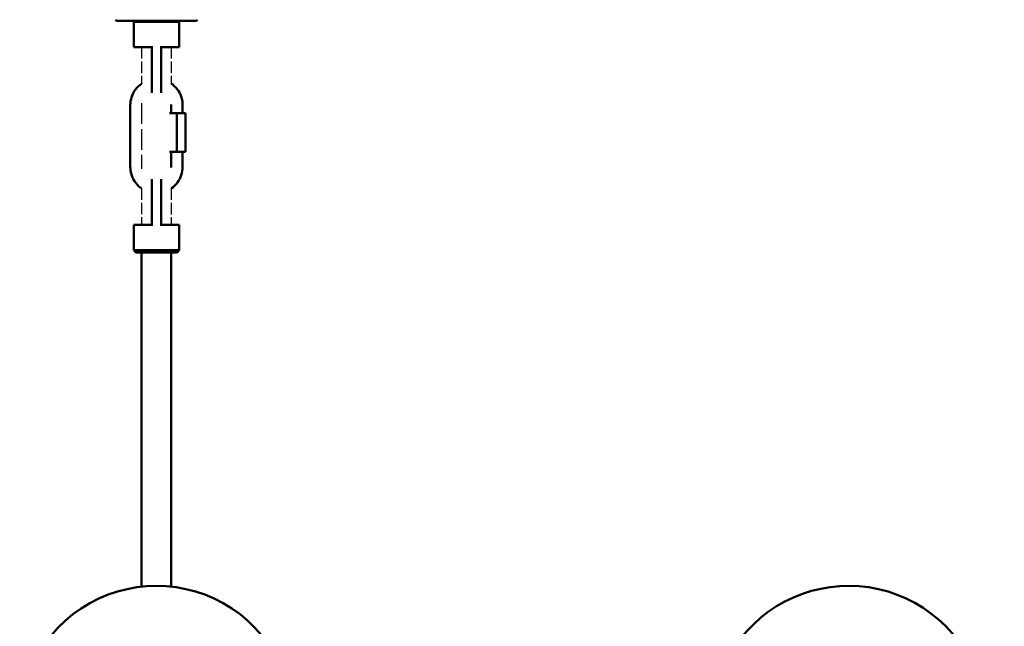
# Model space of a CAD drawing. Header units: millimetres. Extents: x 381 to 3103, y 17 to 2472.
# Tile 15 of 36: x 811 to 1243, y 1066 to 1332. Entities that reach past the tile are written whole.
import ezdxf

# ---------------------------------------------------------------- set-up
doc = ezdxf.new("R2010")
doc.units = ezdxf.units.MM
doc.header["$LTSCALE"] = 12
doc.linetypes.add('DASHED', pattern=[0.2068, 0.1655, -0.0413])
doc.layers.add('Widoczne (ISO)', color=7, linetype='Continuous', lineweight=50)
doc.layers.add('Wymiar (ISO)', color=7, linetype='Continuous', lineweight=18)
doc.styles.add('Tekst notatki (ISO)', font='tahoma.ttf')
doc.dimstyles.new('Domyślne (ISO)', dxfattribs={"dimscale": 12, "dimtxt": 3, "dimasz": 3, "dimexe": 3.175, "dimexo": 0, "dimgap": 0.762, "dimtad": 1, "dimdec": 1, "dimlfac": 0.03937, "dimrnd": 1e-08, "dimzin": 0, "dimdsep": 46, "dimtxsty": 'Tekst notatki (ISO)', "dimblk": 'Filled-1', "dimcen": 0.09, "dimdle": 10, "dimse1": 1, "dimse2": 1, "dimclrd": 256, "dimclre": 256, "dimclrt": 256, "dimadec": 0, "dimazin": 0, "dimtfac": 0.666667, "dimtmove": 0, "dimatfit": 3, "dimfxl": 1, "dimtolj": 1, "dimlwd": 15, "dimlwe": 15, "dimarcsym": 0})

# ---------------------------------------------------------------- blocks, each defined once
blk = doc.blocks.new('Filled-1')
at = {"color": 0}
for p, q in [((0, 0), (-1, 0.25)), ((-1, 0.25), (-1, -0.25)), ((-1, 0), (0, 0)), ((-1, -0.25), (0, 0))]:
    blk.add_line(p, q, dxfattribs=at)
at = {"color": 0, "flags": 128}
blk.add_lwpolyline([(-1, -0.25), (0, 0), (-1, 0.25), (-1, -0.25)], dxfattribs=at)
at = {"color": 0}
blk.add_solid([(-1, -0.25), (0, 0), (-1, 0.25), (-1, -0.25)], dxfattribs=at)
blk = doc.blocks.new('*D9')
at = {"layer": 'Defpoints', "color": 0, "transparency": 16777216}
for p in [(925.71, 1346.51), (1573.16, 1346.51), (870.71, 230.38)]:
    blk.add_point(p, dxfattribs=at)
at = {"layer": 'Wymiar (ISO)', "lineweight": 15, "transparency": 16777216}
blk.add_line((1573.16, 266.38), (1573.16, 1310.51), dxfattribs=at)
at = {"layer": 'Wymiar (ISO)', "lineweight": 15, "transparency": 16777216, "xscale": 36, "yscale": 36, "zscale": 36}
for p, rotation in [((1573.16, 1346.51), 90), ((1573.16, 230.38), 270)]:
    blk.add_blockref('Filled-1', p, dxfattribs=dict(at, rotation=rotation))
at = {"layer": 'Wymiar (ISO)', "lineweight": 18, "transparency": 16777216, "insert": (1465.84, 689.34), "char_height": 36, "attachment_point": 1, "rotation": 90, "style": 'Tekst notatki (ISO)'}
blk.add_mtext('\\A1;43.9\\P1116 mm', dxfattribs=at)
blk = doc.blocks.new('*D10')
at = {"layer": 'Defpoints', "color": 0, "transparency": 16777216}
for p in [(925.71, 1496.51), (1573.16, 1496.51), (870.71, 230.38)]:
    blk.add_point(p, dxfattribs=at)
at = {"layer": 'Wymiar (ISO)', "lineweight": 15, "transparency": 16777216}
for p, q in [((1573.16, 1496.51), (1573.16, 1749)), ((1573.16, 266.38), (1573.16, 1460.51))]:
    blk.add_line(p, q, dxfattribs=at)
at = {"layer": 'Wymiar (ISO)', "lineweight": 15, "transparency": 16777216, "xscale": 36, "yscale": 36, "zscale": 36}
for p, rotation in [((1573.16, 1496.51), 90), ((1573.16, 230.38), 270)]:
    blk.add_blockref('Filled-1', p, dxfattribs=dict(at, rotation=rotation))
at = {"layer": 'Wymiar (ISO)', "lineweight": 18, "transparency": 16777216, "insert": (1465.7, 1541.65), "char_height": 36, "attachment_point": 1, "rotation": 90, "style": 'Tekst notatki (ISO)'}
blk.add_mtext('\\A1;49.8\\P1266 mm', dxfattribs=at)
blk = doc.blocks.new('*D11')
at = {"layer": 'Defpoints', "color": 0, "transparency": 16777216}
for p in [(925.71, 1796.51), (1573.16, 1796.51), (870.71, 230.38)]:
    blk.add_point(p, dxfattribs=at)
at = {"layer": 'Wymiar (ISO)', "lineweight": 15, "transparency": 16777216}
for p, q in [((1573.16, 1796.51), (1573.16, 2049)), ((1573.16, 266.38), (1573.16, 1760.51))]:
    blk.add_line(p, q, dxfattribs=at)
at = {"layer": 'Wymiar (ISO)', "lineweight": 15, "transparency": 16777216, "xscale": 36, "yscale": 36, "zscale": 36}
for p, rotation in [((1573.16, 1796.51), 90), ((1573.16, 230.38), 270)]:
    blk.add_blockref('Filled-1', p, dxfattribs=dict(at, rotation=rotation))
at = {"layer": 'Wymiar (ISO)', "lineweight": 18, "transparency": 16777216, "insert": (1465.92, 1841.65), "char_height": 36, "attachment_point": 1, "rotation": 90, "style": 'Tekst notatki (ISO)'}
blk.add_mtext('\\A1;61.7\\P1566 mm', dxfattribs=at)
blk = doc.blocks.new('*D12')
at = {"layer": 'Defpoints', "color": 0, "transparency": 16777216}
for p in [(925.71, 2246.01), (1573.16, 2246.01), (870.71, 230.38)]:
    blk.add_point(p, dxfattribs=at)
at = {"layer": 'Wymiar (ISO)', "lineweight": 15, "transparency": 16777216}
blk.add_line((1573.16, 266.38), (1573.16, 2210.01), dxfattribs=at)
at = {"layer": 'Wymiar (ISO)', "lineweight": 15, "transparency": 16777216, "xscale": 36, "yscale": 36, "zscale": 36}
for p, rotation in [((1573.16, 2246.01), 90), ((1573.16, 230.38), 270)]:
    blk.add_blockref('Filled-1', p, dxfattribs=dict(at, rotation=rotation))
at = {"layer": 'Wymiar (ISO)', "lineweight": 18, "transparency": 16777216, "insert": (1465.79, 2138.24), "char_height": 36, "attachment_point": 1, "rotation": 90, "style": 'Tekst notatki (ISO)'}
blk.add_mtext('\\A1;79.4\\P2016 mm', dxfattribs=at)

msp = doc.modelspace()

# ---------------------------------------------------------------- linework, layer by layer
at = {"layer": 'Widoczne (ISO)'}
for p, q in [((853.21, 1331.01), (852.71, 1331.51)), ((888.21, 1331.01), (853.21, 1331.01)), ((861.21, 1331.01), (860.71, 1330.51)), ((880.71, 1330.51), (860.71, 1330.51)), ((860.71, 1330.51), (860.71, 1319.51)), ((880.21, 1331.01), (880.71, 1330.51)), ((880.71, 1330.51), (880.71, 1319.51)), ((888.21, 1331.01), (888.71, 1331.51)), ((860.71, 1319.51), (869.13, 1319.51)), ((868.71, 1319.51), (868.71, 1306.51)), ((872.29, 1319.51), (880.71, 1319.51)), ((872.71, 1306.51), (872.71, 1319.51)), ((868.71, 1299.45), (868.71, 1306.51)), ((872.71, 1306.51), (872.71, 1299.45)), ((859.24, 1267.01), (859.24, 1294.01)), ((877.19, 1294.01), (877.19, 1290.51)), ((882.19, 1294.01), (882.19, 1290.51)), ((876.42, 1290.51), (879.69, 1290.51)), ((879.69, 1290.51), (879.69, 1273.51)), ((879.69, 1290.51), (883.44, 1290.51)), ((883.44, 1290.51), (883.44, 1273.51)), ((879.69, 1273.51), (876.42, 1273.51)), ((877.19, 1273.51), (877.19, 1267.01)), ((883.44, 1273.51), (879.69, 1273.51)), ((882.19, 1273.51), (882.19, 1267.01)), ((868.71, 1254.51), (868.71, 1261.56)), ((872.71, 1261.56), (872.71, 1254.51)), ((868.71, 1254.51), (868.71, 1241.51)), ((872.71, 1241.51), (872.71, 1254.51)), ((869.13, 1241.51), (860.71, 1241.51)), ((860.71, 1230.51), (860.71, 1241.51)), ((880.71, 1241.51), (872.29, 1241.51)), ((880.71, 1230.51), (880.71, 1241.51)), ((860.71, 1230.51), (880.71, 1230.51)), ((861.71, 1229.51), (860.71, 1230.51)), ((879.71, 1229.51), (861.71, 1229.51)), ((864.21, 1229.51), (864.21, 1082.95)), ((877.21, 1229.51), (877.21, 1082.95)), ((879.71, 1229.51), (880.71, 1230.51))]:
    msp.add_line(p, q, dxfattribs=at)
at = {"layer": 'Widoczne (ISO)', "linetype": 'DASHED', "lineweight": 25, "ltscale": 2.547347}
for p, q in [((864.21, 1319.51), (864.21, 1303.45)), ((864.21, 1257.56), (864.21, 1241.51))]:
    msp.add_line(p, q, dxfattribs=at)
at = {"layer": 'Widoczne (ISO)', "linetype": 'DASHED', "lineweight": 25, "ltscale": 2.541866}
for p, q in [((877.21, 1319.51), (877.21, 1303.48)), ((877.21, 1257.53), (877.21, 1241.51))]:
    msp.add_line(p, q, dxfattribs=at)
at = {"layer": 'Widoczne (ISO)', "linetype": 'DASHED', "lineweight": 25, "ltscale": 4.573176}
msp.add_line((864.21, 1294.92), (864.21, 1266.09), dxfattribs=at)
at = {"layer": 'Widoczne (ISO)'}
for centre, start, end in [((870.71, 1023.3), 349.8987, 190.1013), ((1174.29, 1023.3), 307.8759, 142.1241)]:
    msp.add_arc(centre, 60, start, end, dxfattribs=at)
for points, knots in [([(859.24, 1294.01), (859.24, 1295.23), (859.43, 1296.46), (860.2, 1298.79), (860.78, 1299.89), (862.24, 1301.86), (863.13, 1302.73), (864.16, 1303.45), (864.18, 1303.47), (864.21, 1303.48)], [4.712389, 4.712389, 4.712389, 4.712389, 5.0327257, 5.0327257, 5.3529963, 5.3529963, 5.6730936, 5.6730936, 5.6813031, 5.6813031, 5.6813031, 5.6813031]), ([(877.2, 1303.49), (877.41, 1303.34), (877.63, 1303.19), (878.79, 1302.27), (879.63, 1301.35), (880.97, 1299.3), (881.48, 1298.17), (882.05, 1296.01), (882.19, 1295.01), (882.19, 1294.01)], [6.8839236, 6.8839236, 6.8839236, 6.8839236, 6.9520999, 6.9520999, 7.272023, 7.272023, 7.5921574, 7.5921574, 7.8539816, 7.8539816, 7.8539816, 7.8539816]), ([(864.21, 1257.53), (864, 1257.68), (863.79, 1257.83), (862.63, 1258.75), (861.79, 1259.66), (860.45, 1261.71), (859.94, 1262.85), (859.37, 1265), (859.24, 1266), (859.24, 1267.01)], [3.7434749, 3.7434749, 3.7434749, 3.7434749, 3.8105072, 3.8105072, 4.1304303, 4.1304303, 4.4505647, 4.4505647, 4.712389, 4.712389, 4.712389, 4.712389]), ([(882.19, 1267.01), (882.19, 1265.78), (881.99, 1264.55), (881.22, 1262.22), (880.64, 1261.12), (879.18, 1259.15), (878.29, 1258.29), (877.26, 1257.56), (877.23, 1257.54), (877.2, 1257.52)], [1.5707963, 1.5707963, 1.5707963, 1.5707963, 1.8911331, 1.8911331, 2.2114036, 2.2114036, 2.531501, 2.531501, 2.5408544, 2.5408544, 2.5408544, 2.5408544])]:
    msp.add_open_spline(points, degree=3, knots=knots, dxfattribs=at)
for points in [[(877.18, 1294.36), (877.18, 1294.24), (877.19, 1294.12), (877.19, 1294.01)], [(877.19, 1267.01), (877.19, 1266.89), (877.18, 1266.77), (877.18, 1266.66)]]:
    msp.add_open_spline(points, degree=3, dxfattribs=at)

# ---------------------------------------------------------------- dimensions: what is measured, and where the dimension line sits
at = {"layer": 'Wymiar (ISO)', "lineweight": 18}
for base, p2, text, override, picture, middle in [((1573.16, 2246.01), (925.71, 2246.01), '<>\\P2016 mm', {"dimgap": 0.762, "dimdec": 1, "dimlfac": 0.03937, "dimpost": '\\X', "dimse1": 1, "dimse2": 1, "dimtol": 0, "dimlim": 0, "dimtp": 0, "dimtm": 0, "dimtdec": 2, "dimtofl": 0, "dimatfit": 1, "dimtvp": -0.25}, '*D12', (1573.16, 2238.76)), ((1573.16, 1796.51), (925.71, 1796.51), '<>\\P1566 mm', {"dimgap": 0.762, "dimdec": 1, "dimlfac": 0.03937, "dimpost": '\\X', "dimse1": 1, "dimse2": 1, "dimtol": 0, "dimlim": 0, "dimtp": 0, "dimtm": 0, "dimtdec": 2, "dimtofl": 0, "dimatfit": 2, "dimtvp": -0.25}, '*D11', (1573.16, 1940.75)), ((1573.16, 1496.51), (925.71, 1496.51), '<>\\P1266 mm', {"dimgap": 0.762, "dimdec": 1, "dimlfac": 0.03937, "dimpost": '\\X', "dimse1": 1, "dimse2": 1, "dimtol": 0, "dimlim": 0, "dimtp": 0, "dimtm": 0, "dimtdec": 2, "dimtofl": 0, "dimatfit": 2, "dimtvp": -0.25}, '*D10', (1573.16, 1640.75)), ((1573.16, 1346.51), (925.71, 1346.51), '<>\\P1116 mm', {"dimgap": 0.762, "dimdec": 1, "dimlfac": 0.03937, "dimpost": '\\X', "dimse1": 1, "dimse2": 1, "dimtol": 0, "dimlim": 0, "dimtp": 0, "dimtm": 0, "dimtdec": 2, "dimtofl": 0, "dimatfit": 1, "dimtvp": -0.25}, '*D9', (1573.16, 788.45))]:
    dim = msp.add_linear_dim(base=base, p1=(870.71, 230.38), p2=p2, angle=270, text=text, dimstyle='Domyślne (ISO)', override=override, dxfattribs=at)
    dim.commit()
    dim.dimension.update_dxf_attribs({"geometry": picture, "text_midpoint": middle, "dimtype": 160})

doc.saveas('drawing.dxf')
